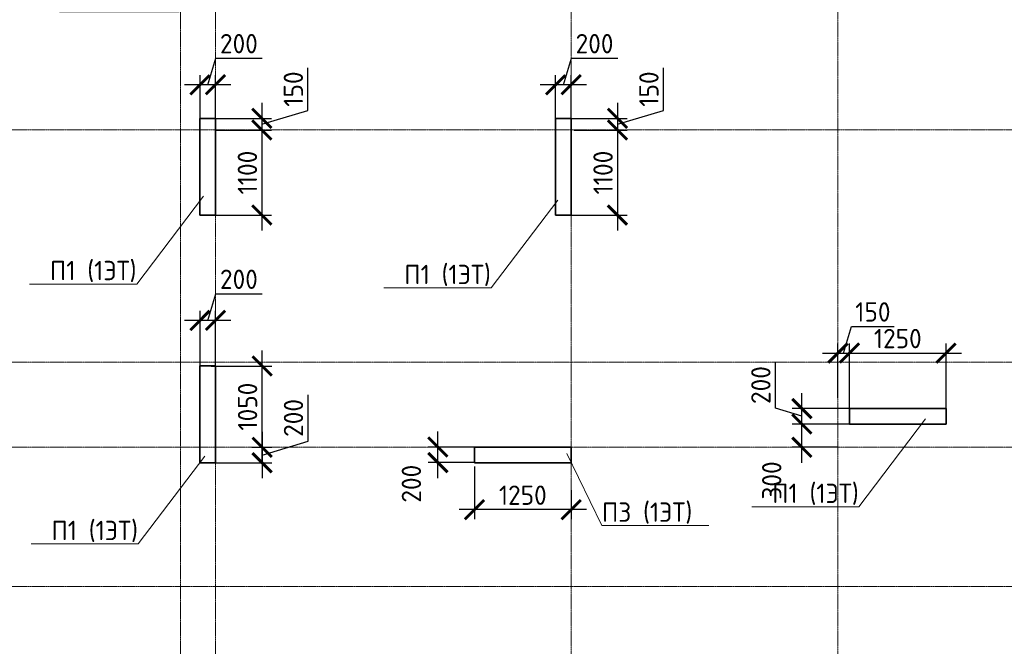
# Model space of a CAD drawing. Header units: millimetres. Extents: x 263826 to 1718326, y -423071 to 70137.
# Tile 211 of 256: x 433825 to 446560, y -37750 to -29653. Entities that reach past the tile are written whole.
import ezdxf
from ezdxf import colors
from ezdxf.entities.mleader import LeaderData, LeaderLine
from ezdxf.math import Vec2, Vec3

# ---------------------------------------------------------------- set-up
doc = ezdxf.new("R2010")
doc.units = ezdxf.units.MM
doc.linetypes.add('______5', pattern=[1100, 800, -100, 100, -100])
doc.linetypes.add('осевая', pattern=[50.8, 31.75, -6.35, 6.35, -6.35])
doc.layers.add('Колонна_ бетон', color=7, linetype='Continuous', lineweight=50, true_color=0xb4b496)
for name, color, linetype, lineweight in [('Оси', 40, '______5', 18), ('подоснова', 151, 'Continuous', 5), ('РАЗМЕРЫ', 1, 'Continuous', 9), ('Узлы', 7, 'Continuous', 0)]:
    doc.layers.add(name, color=color, linetype=linetype, lineweight=lineweight)
doc.styles.add('GOST-2.304_Type-B', font='GOST_Common.ttf')
doc.dimstyles.new('СПДС', dxfattribs={"dimscale": 100, "dimtxt": 2.5, "dimasz": 2.5, "dimexe": 1.25, "dimexo": 0, "dimtad": 1, "dimdec": 0, "dimtxsty": 'GOST-2.304_Type-B', "dimblk": 'ARCHTICK', "dimcen": 2.5, "dimdle": 2, "dimadec": 0, "dimazin": 2, "dimtfac": 0.75, "dimtdec": 0, "dimtmove": 1, "dimatfit": 3, "dimfxl": 1, "dimtolj": 1, "dimarcsym": 1})

# ---------------------------------------------------------------- blocks, each defined once
blk = doc.blocks.new('оси2')
at = {"layer": 'Оси', "color": 16, "linetype": 'осевая', "lineweight": 0, "ltscale": 0.5, "transparency": 33554687}
for p, q in [((996995.5, 5465.4), (996995.5, -20739.3)), ((1000445.5, 5465.4), (1000445.5, -20739.3)), ((991945.5, 4955.2), (991945.5, -20287.7)), ((992395.5, 4955.2), (992395.5, -20293.6)), ((979200, -1392.9), (1032582.1, -1392.9)), ((979200, -4392.9), (1032582.1, -4392.9)), ((979200, -5492.9), (1032582.1, -5492.9)), ((979200, -7292.9), (1032582.1, -7292.9))]:
    blk.add_line(p, q, dxfattribs=at)
blk = doc.blocks.new('_ArchTick')
at = {"color": 0, "linetype": 'ByBlock', "const_width": 0.15}
blk.add_lwpolyline([(-0.5, -0.5), (0.5, 0.5)], dxfattribs=at)
blk = doc.blocks.new('*D120')
at = {"layer": 'DEFPOINTS', "color": 0, "lineweight": 0, "transparency": 16777216}
for p in [(436157, -30493), (436157, -30978), (436357, -30978)]:
    blk.add_point(p, dxfattribs=at)
at = {"layer": 'РАЗМЕРЫ', "color": 0, "lineweight": -2, "transparency": 16777216}
for p, q in [((436257, -30493), (436360, -30149)), ((436360, -30149), (436960, -30149)), ((436157, -30978), (436157, -30368)), ((436357, -30978), (436357, -30368)), ((436557, -30493), (435957, -30493))]:
    blk.add_line(p, q, dxfattribs=at)
at = {"layer": 'РАЗМЕРЫ', "color": 0, "lineweight": -2, "transparency": 16777216, "xscale": 250, "yscale": 250, "zscale": 250, "rotation": 180}
blk.add_blockref('_ArchTick', (436157, -30493), dxfattribs=at)
at = {"layer": 'РАЗМЕРЫ', "color": 0, "lineweight": -2, "transparency": 16777216, "xscale": 250, "yscale": 250, "zscale": 250}
blk.add_blockref('_ArchTick', (436357, -30493), dxfattribs=at)
at = {"layer": 'РАЗМЕРЫ', "color": 0, "lineweight": 0, "transparency": 16777216, "insert": (436660, -29962), "char_height": 250, "attachment_point": 5, "style": 'GOST-2.304_Type-B'}
blk.add_mtext('\\A1;200', dxfattribs=at)
blk = doc.blocks.new('*D121')
at = {"layer": 'DEFPOINTS', "color": 0, "lineweight": 0, "transparency": 16777216}
for p in [(436284, -30928, -200), (436357, -31078, -560), (436957, -31078)]:
    blk.add_point(p, dxfattribs=at)
at = {"layer": 'РАЗМЕРЫ', "color": 0, "lineweight": -2, "transparency": 16777216}
for p, q in [((437551, -30824), (437551, -30274)), ((436957, -30728), (436957, -31278)), ((436284, -30928), (437082, -30928)), ((436957, -31003), (437551, -30824)), ((436357, -31078), (437082, -31078))]:
    blk.add_line(p, q, dxfattribs=at)
at = {"layer": 'РАЗМЕРЫ', "color": 0, "lineweight": -2, "transparency": 16777216, "xscale": 250, "yscale": 250, "zscale": 250}
for p, rotation in [((436957, -30928), 90), ((436957, -31078), 270)]:
    blk.add_blockref('_ArchTick', p, dxfattribs=dict(at, rotation=rotation))
at = {"layer": 'РАЗМЕРЫ', "color": 0, "lineweight": 0, "transparency": 16777216, "insert": (437364, -30549), "char_height": 250, "attachment_point": 5, "rotation": 90, "style": 'GOST-2.304_Type-B'}
blk.add_mtext('\\A1;150', dxfattribs=at)
blk = doc.blocks.new('*D122')
at = {"layer": 'DEFPOINTS', "color": 0, "lineweight": 0, "transparency": 16777216}
for p in [(436585, -31078), (436257, -32178, -200), (436957, -32178)]:
    blk.add_point(p, dxfattribs=at)
at = {"layer": 'РАЗМЕРЫ', "color": 0, "lineweight": -2, "transparency": 16777216}
for p, q in [((436957, -30878), (436957, -32378)), ((436585, -31078), (437082, -31078)), ((436257, -32178), (437082, -32178))]:
    blk.add_line(p, q, dxfattribs=at)
at = {"layer": 'РАЗМЕРЫ', "color": 0, "lineweight": -2, "transparency": 16777216, "xscale": 250, "yscale": 250, "zscale": 250}
for p, rotation in [((436957, -31078), 90), ((436957, -32178), 270)]:
    blk.add_blockref('_ArchTick', p, dxfattribs=dict(at, rotation=rotation))
at = {"layer": 'РАЗМЕРЫ', "color": 0, "lineweight": 0, "transparency": 16777216, "insert": (436770, -31628), "char_height": 250, "attachment_point": 5, "rotation": 90, "style": 'GOST-2.304_Type-B'}
blk.add_mtext('\\A1;1100', dxfattribs=at)
blk = doc.blocks.new('*D123')
at = {"layer": 'DEFPOINTS', "color": 0, "lineweight": 0, "transparency": 16777216}
for p in [(440757, -30493), (440757, -30978), (440957, -30978)]:
    blk.add_point(p, dxfattribs=at)
at = {"layer": 'РАЗМЕРЫ', "color": 0, "lineweight": -2, "transparency": 16777216}
for p, q in [((440857, -30493), (440960, -30149)), ((440960, -30149), (441560, -30149)), ((440757, -30978), (440757, -30368)), ((440957, -30978), (440957, -30368)), ((441157, -30493), (440557, -30493))]:
    blk.add_line(p, q, dxfattribs=at)
at = {"layer": 'РАЗМЕРЫ', "color": 0, "lineweight": -2, "transparency": 16777216, "xscale": 250, "yscale": 250, "zscale": 250, "rotation": 180}
blk.add_blockref('_ArchTick', (440757, -30493), dxfattribs=at)
at = {"layer": 'РАЗМЕРЫ', "color": 0, "lineweight": -2, "transparency": 16777216, "xscale": 250, "yscale": 250, "zscale": 250}
blk.add_blockref('_ArchTick', (440957, -30493), dxfattribs=at)
at = {"layer": 'РАЗМЕРЫ', "color": 0, "lineweight": 0, "transparency": 16777216, "insert": (441260, -29962), "char_height": 250, "attachment_point": 5, "style": 'GOST-2.304_Type-B'}
blk.add_mtext('\\A1;200', dxfattribs=at)
blk = doc.blocks.new('*D124')
at = {"layer": 'DEFPOINTS', "color": 0, "lineweight": 0, "transparency": 16777216}
for p in [(440857, -30928, -200), (440990, -31078, -560), (441557, -31078)]:
    blk.add_point(p, dxfattribs=at)
at = {"layer": 'РАЗМЕРЫ', "color": 0, "lineweight": -2, "transparency": 16777216}
for p, q in [((442151, -30824), (442151, -30274)), ((441557, -30728), (441557, -31278)), ((440857, -30928), (441682, -30928)), ((441557, -31003), (442151, -30824)), ((440990, -31078), (441682, -31078))]:
    blk.add_line(p, q, dxfattribs=at)
at = {"layer": 'РАЗМЕРЫ', "color": 0, "lineweight": -2, "transparency": 16777216, "xscale": 250, "yscale": 250, "zscale": 250}
for p, rotation in [((441557, -30928), 90), ((441557, -31078), 270)]:
    blk.add_blockref('_ArchTick', p, dxfattribs=dict(at, rotation=rotation))
at = {"layer": 'РАЗМЕРЫ', "color": 0, "lineweight": 0, "transparency": 16777216, "insert": (441963, -30549), "char_height": 250, "attachment_point": 5, "rotation": 90, "style": 'GOST-2.304_Type-B'}
blk.add_mtext('\\A1;150', dxfattribs=at)
blk = doc.blocks.new('*D125')
at = {"layer": 'DEFPOINTS', "color": 0, "lineweight": 0, "transparency": 16777216}
for p in [(441185, -31078, -560), (440857, -32178, -200), (441557, -32178)]:
    blk.add_point(p, dxfattribs=at)
at = {"layer": 'РАЗМЕРЫ', "color": 0, "lineweight": -2, "transparency": 16777216}
for p, q in [((441557, -30878), (441557, -32378)), ((441185, -31078), (441682, -31078)), ((440857, -32178), (441682, -32178))]:
    blk.add_line(p, q, dxfattribs=at)
at = {"layer": 'РАЗМЕРЫ', "color": 0, "lineweight": -2, "transparency": 16777216, "xscale": 250, "yscale": 250, "zscale": 250}
for p, rotation in [((441557, -31078), 90), ((441557, -32178), 270)]:
    blk.add_blockref('_ArchTick', p, dxfattribs=dict(at, rotation=rotation))
at = {"layer": 'РАЗМЕРЫ', "color": 0, "lineweight": 0, "transparency": 16777216, "insert": (441370, -31628), "char_height": 250, "attachment_point": 5, "rotation": 90, "style": 'GOST-2.304_Type-B'}
blk.add_mtext('\\A1;1100', dxfattribs=at)
blk = doc.blocks.new('*D132')
at = {"layer": 'DEFPOINTS', "color": 0, "lineweight": 0, "transparency": 16777216}
for p in [(436828, -35178, -560), (436357, -35378, -360), (436960, -35378)]:
    blk.add_point(p, dxfattribs=at)
at = {"layer": 'РАЗМЕРЫ', "color": 0, "lineweight": -2, "transparency": 16777216}
for p, q in [((437554, -35099), (437554, -34499)), ((436960, -34978), (436960, -35578)), ((436960, -35278), (437554, -35099)), ((436828, -35178), (437085, -35178)), ((436357, -35378), (437085, -35378))]:
    blk.add_line(p, q, dxfattribs=at)
at = {"layer": 'РАЗМЕРЫ', "color": 0, "lineweight": -2, "transparency": 16777216, "xscale": 250, "yscale": 250, "zscale": 250}
for p, rotation in [((436960, -35178), 90), ((436960, -35378), 270)]:
    blk.add_blockref('_ArchTick', p, dxfattribs=dict(at, rotation=rotation))
at = {"layer": 'РАЗМЕРЫ', "color": 0, "lineweight": 0, "transparency": 16777216, "insert": (437366, -34799), "char_height": 250, "attachment_point": 5, "rotation": 90, "style": 'GOST-2.304_Type-B'}
blk.add_mtext('\\A1;200', dxfattribs=at)
blk = doc.blocks.new('*D133')
at = {"layer": 'DEFPOINTS', "color": 0, "lineweight": 0, "transparency": 16777216}
for p in [(436302, -34128, -200), (436960, -34128), (436828, -35178, -560)]:
    blk.add_point(p, dxfattribs=at)
at = {"layer": 'РАЗМЕРЫ', "color": 0, "lineweight": -2, "transparency": 16777216}
for p, q in [((436960, -35378), (436960, -33928)), ((436302, -34128), (437085, -34128)), ((436828, -35178), (437085, -35178))]:
    blk.add_line(p, q, dxfattribs=at)
at = {"layer": 'РАЗМЕРЫ', "color": 0, "lineweight": -2, "transparency": 16777216, "xscale": 250, "yscale": 250, "zscale": 250}
for p, rotation in [((436960, -34128), 90), ((436960, -35178), 270)]:
    blk.add_blockref('_ArchTick', p, dxfattribs=dict(at, rotation=rotation))
at = {"layer": 'РАЗМЕРЫ', "color": 0, "lineweight": 0, "transparency": 16777216, "insert": (436772, -34653), "char_height": 250, "attachment_point": 5, "rotation": 90, "style": 'GOST-2.304_Type-B'}
blk.add_mtext('\\A1;1050', dxfattribs=at)
blk = doc.blocks.new('*D134')
at = {"layer": 'DEFPOINTS', "color": 0, "lineweight": 0, "transparency": 16777216}
for p in [(436157, -33538), (436157, -34178, -360), (436357, -34178, -360)]:
    blk.add_point(p, dxfattribs=at)
at = {"layer": 'РАЗМЕРЫ', "color": 0, "lineweight": -2, "transparency": 16777216}
for p, q in [((436257, -33538), (436360, -33194)), ((436360, -33194), (436960, -33194)), ((436157, -34178), (436157, -33413)), ((436357, -34178), (436357, -33413)), ((436557, -33538), (435957, -33538))]:
    blk.add_line(p, q, dxfattribs=at)
at = {"layer": 'РАЗМЕРЫ', "color": 0, "lineweight": -2, "transparency": 16777216, "xscale": 250, "yscale": 250, "zscale": 250, "rotation": 180}
blk.add_blockref('_ArchTick', (436157, -33538), dxfattribs=at)
at = {"layer": 'РАЗМЕРЫ', "color": 0, "lineweight": -2, "transparency": 16777216, "xscale": 250, "yscale": 250, "zscale": 250}
blk.add_blockref('_ArchTick', (436357, -33538), dxfattribs=at)
at = {"layer": 'РАЗМЕРЫ', "color": 0, "lineweight": 0, "transparency": 16777216, "insert": (436660, -33007), "char_height": 250, "attachment_point": 5, "style": 'GOST-2.304_Type-B'}
blk.add_mtext('\\A1;200', dxfattribs=at)
blk = doc.blocks.new('*D135')
at = {"layer": 'DEFPOINTS', "color": 0, "lineweight": 0, "transparency": 16777216}
for p in [(439707, -35428), (440957, -35732), (439707, -35984)]:
    blk.add_point(p, dxfattribs=at)
at = {"layer": 'РАЗМЕРЫ', "color": 0, "lineweight": -2, "transparency": 16777216}
for p, q in [((439707, -35428), (439707, -36109)), ((440957, -35732), (440957, -36109)), ((441157, -35984), (439507, -35984))]:
    blk.add_line(p, q, dxfattribs=at)
at = {"layer": 'РАЗМЕРЫ', "color": 0, "lineweight": -2, "transparency": 16777216, "xscale": 250, "yscale": 250, "zscale": 250, "rotation": 180}
blk.add_blockref('_ArchTick', (439707, -35984), dxfattribs=at)
at = {"layer": 'РАЗМЕРЫ', "color": 0, "lineweight": -2, "transparency": 16777216, "xscale": 250, "yscale": 250, "zscale": 250}
blk.add_blockref('_ArchTick', (440957, -35984), dxfattribs=at)
at = {"layer": 'РАЗМЕРЫ', "color": 0, "lineweight": 0, "transparency": 16777216, "insert": (440332, -35797), "char_height": 250, "attachment_point": 5, "style": 'GOST-2.304_Type-B'}
blk.add_mtext('\\A1;1250', dxfattribs=at)
blk = doc.blocks.new('*D136')
at = {"layer": 'DEFPOINTS', "color": 0, "lineweight": 0, "transparency": 16777216}
for p in [(439233, -35175), (439707, -35175), (439707, -35375)]:
    blk.add_point(p, dxfattribs=at)
at = {"layer": 'РАЗМЕРЫ', "color": 0, "lineweight": -2, "transparency": 16777216}
for p, q in [((439233, -35575), (439233, -34975)), ((439707, -35175), (439108, -35175)), ((439707, -35375), (439108, -35375))]:
    blk.add_line(p, q, dxfattribs=at)
at = {"layer": 'РАЗМЕРЫ', "color": 0, "lineweight": -2, "transparency": 16777216, "xscale": 250, "yscale": 250, "zscale": 250}
for p, rotation in [((439233, -35175), 90), ((439233, -35375), 270)]:
    blk.add_blockref('_ArchTick', p, dxfattribs=dict(at, rotation=rotation))
at = {"layer": 'РАЗМЕРЫ', "color": 0, "lineweight": 0, "transparency": 16777216, "insert": (438891, -35649), "char_height": 250, "attachment_point": 5, "rotation": 90, "style": 'GOST-2.304_Type-B'}
blk.add_mtext('\\A1;200', dxfattribs=at)
blk = doc.blocks.new('*D137')
at = {"layer": 'DEFPOINTS', "color": 0, "lineweight": 0, "transparency": 16777216}
for p in [(443942, -34878), (444557, -34878, -200), (444407, -35178, -560)]:
    blk.add_point(p, dxfattribs=at)
at = {"layer": 'РАЗМЕРЫ', "color": 0, "lineweight": -2, "transparency": 16777216}
for p, q in [((443942, -35378), (443942, -34678)), ((444557, -34878), (443817, -34878)), ((444407, -35178), (443817, -35178))]:
    blk.add_line(p, q, dxfattribs=at)
at = {"layer": 'РАЗМЕРЫ', "color": 0, "lineweight": -2, "transparency": 16777216, "xscale": 250, "yscale": 250, "zscale": 250}
for p, rotation in [((443942, -34878), 90), ((443942, -35178), 270)]:
    blk.add_blockref('_ArchTick', p, dxfattribs=dict(at, rotation=rotation))
at = {"layer": 'РАЗМЕРЫ', "color": 0, "lineweight": 0, "transparency": 16777216, "insert": (443552, -35607), "char_height": 250, "attachment_point": 5, "rotation": 90, "style": 'GOST-2.304_Type-B'}
blk.add_mtext('\\A1;300', dxfattribs=at)
blk = doc.blocks.new('*D138')
at = {"layer": 'DEFPOINTS', "color": 0, "lineweight": 0, "transparency": 16777216}
for p in [(443942, -34678), (444557, -34678, -200), (444557, -34878, -200)]:
    blk.add_point(p, dxfattribs=at)
at = {"layer": 'РАЗМЕРЫ', "color": 0, "lineweight": -2, "transparency": 16777216}
for p, q in [((443599, -34674), (443599, -34074)), ((443942, -35078), (443942, -34478)), ((443942, -34778), (443599, -34674)), ((444557, -34678), (443817, -34678)), ((444557, -34878), (443817, -34878))]:
    blk.add_line(p, q, dxfattribs=at)
at = {"layer": 'РАЗМЕРЫ', "color": 0, "lineweight": -2, "transparency": 16777216, "xscale": 250, "yscale": 250, "zscale": 250}
for p, rotation in [((443942, -34678), 90), ((443942, -34878), 270)]:
    blk.add_blockref('_ArchTick', p, dxfattribs=dict(at, rotation=rotation))
at = {"layer": 'РАЗМЕРЫ', "color": 0, "lineweight": 0, "transparency": 16777216, "insert": (443411, -34374), "char_height": 250, "attachment_point": 5, "rotation": 90, "style": 'GOST-2.304_Type-B'}
blk.add_mtext('\\A1;200', dxfattribs=at)
blk = doc.blocks.new('*D139')
at = {"layer": 'DEFPOINTS', "color": 0, "lineweight": 0, "transparency": 16777216}
for p in [(444557, -33961), (444407, -34545), (444557, -34729, -360)]:
    blk.add_point(p, dxfattribs=at)
at = {"layer": 'РАЗМЕРЫ', "color": 0, "lineweight": -2, "transparency": 16777216}
for p, q in [((444482, -33961), (444585, -33617)), ((444585, -33617), (445135, -33617)), ((444407, -34545), (444407, -33836)), ((444557, -34729), (444557, -33836)), ((444207, -33961), (444757, -33961))]:
    blk.add_line(p, q, dxfattribs=at)
at = {"layer": 'РАЗМЕРЫ', "color": 0, "lineweight": -2, "transparency": 16777216, "xscale": 250, "yscale": 250, "zscale": 250, "rotation": 180}
blk.add_blockref('_ArchTick', (444407, -33961), dxfattribs=at)
at = {"layer": 'РАЗМЕРЫ', "color": 0, "lineweight": -2, "transparency": 16777216, "xscale": 250, "yscale": 250, "zscale": 250}
blk.add_blockref('_ArchTick', (444557, -33961), dxfattribs=at)
at = {"layer": 'РАЗМЕРЫ', "color": 0, "lineweight": 0, "transparency": 16777216, "insert": (444860, -33429), "char_height": 250, "attachment_point": 5, "style": 'GOST-2.304_Type-B'}
blk.add_mtext('\\A1;150', dxfattribs=at)
blk = doc.blocks.new('*D140')
at = {"layer": 'DEFPOINTS', "color": 0, "lineweight": 0, "transparency": 16777216}
for p in [(445807, -33961), (444557, -34073), (445807, -34729, -360)]:
    blk.add_point(p, dxfattribs=at)
at = {"layer": 'РАЗМЕРЫ', "color": 0, "lineweight": -2, "transparency": 16777216}
for p, q in [((444557, -34073), (444557, -33836)), ((445807, -34729), (445807, -33836)), ((444357, -33961), (446007, -33961))]:
    blk.add_line(p, q, dxfattribs=at)
at = {"layer": 'РАЗМЕРЫ', "color": 0, "lineweight": -2, "transparency": 16777216, "xscale": 250, "yscale": 250, "zscale": 250, "rotation": 180}
blk.add_blockref('_ArchTick', (444557, -33961), dxfattribs=at)
at = {"layer": 'РАЗМЕРЫ', "color": 0, "lineweight": -2, "transparency": 16777216, "xscale": 250, "yscale": 250, "zscale": 250}
blk.add_blockref('_ArchTick', (445807, -33961), dxfattribs=at)
at = {"layer": 'РАЗМЕРЫ', "color": 0, "lineweight": 0, "transparency": 16777216, "insert": (445182, -33773), "char_height": 250, "attachment_point": 5, "style": 'GOST-2.304_Type-B'}
blk.add_mtext('\\A1;1250', dxfattribs=at)
blk = doc.blocks.new('_None')

msp = doc.modelspace()

# ---------------------------------------------------------------- linework, layer by layer
at = {"layer": 'Колонна_ бетон', "color": 180, "linetype": 'Continuous', "lineweight": 35, "transparency": 33554687}
for p, q in [((436356.6295, -30927.5684, -7257.37226), (436156.6295, -30927.5684, -7257.37226)), ((436156.6295, -30927.5684, -7257.37226), (436156.6295, -32177.56837, -7257.37226)), ((436356.6295, -32177.56837, -7257.37226), (436356.6295, -30927.5684, -7257.37226)), ((440756.63106, -32177.56837, -7257.37226), (440756.63106, -30927.5684, -7257.37226)), ((440956.63106, -30927.5684, -7257.37226), (440756.63106, -30927.5684, -7257.37226)), ((440956.63106, -30927.5684, -7257.37226), (440956.63106, -32177.56837, -7257.37226)), ((436156.6295, -32177.56837, -7257.37226), (436356.6295, -32177.56837, -7257.37226)), ((440756.63106, -32177.56837, -7257.37226), (440956.63106, -32177.56837, -7257.37226)), ((436356.6295, -34127.56847, -7257.37226), (436156.6295, -34127.56847, -7257.37226)), ((436156.6295, -35377.56843, -7257.37226), (436156.6295, -34127.56847, -7257.37226)), ((436356.6295, -35377.56843, -7257.37226), (436356.6295, -34127.56847, -7257.37226)), ((444556.62953, -34877.56843, -7257.37226), (444556.62953, -34677.56843, -7257.37226)), ((445806.6295, -34677.56843, -7257.37226), (444556.62953, -34677.56843, -7257.37226)), ((445806.6295, -34877.56843, -7257.37226), (445806.6295, -34677.56843, -7257.37226)), ((444556.62953, -34877.56843, -7257.37226), (445806.6295, -34877.56843, -7257.37226)), ((439706.63109, -35377.56843, -7257.37226), (439706.63109, -35177.56843, -7257.37226)), ((439706.63109, -35177.56843, -7257.37226), (440956.63106, -35177.56843, -7257.37226)), ((440956.63106, -35177.56843, -7257.37226), (440956.63106, -35377.56843, -7257.37226)), ((436156.6295, -35377.56843, -7257.37226), (436356.6295, -35377.56843, -7257.37226)), ((439706.63109, -35377.56843, -7257.37226), (440956.63106, -35377.56843, -7257.37226))]:
    msp.add_line(p, q, dxfattribs=at)

# ---------------------------------------------------------------- block references
at = {"layer": 'РАЗМЕРЫ'}
msp.add_blockref('оси2', (-556038.78144, -29684.68687, -7617.37226), dxfattribs=at)

# ---------------------------------------------------------------- dimensions: what is measured, and where the dimension line sits
at = {"layer": 'РАЗМЕРЫ', "color": 146, "lineweight": 0, "true_color": 0x006272}
for base, p1, p2, picture, middle in [((436156.77353, -30493.24714, -7057.37226), (436356.77353, -30977.56947, -7057.37226), (436156.77353, -30977.56947, -7057.37226), '*D120', (436422.39853, -29961.99714, -7057.37226)), ((440756.63187, -30493.24714, -7057.37226), (440956.63187, -30977.56947, -7057.37226), (440756.63187, -30977.56947, -7057.37226), '*D123', (441022.25687, -29961.99714, -7057.37226)), ((436156.77353, -33538.24714, -7057.37226), (436356.63187, -34177.56947, -7417.37226), (436156.77353, -34177.56947, -7417.37226), '*D134', (436422.3277, -33006.99714, -7057.37226)), ((444556.77353, -33960.74714, -7057.37226), (444406.63187, -34544.74714, -7057.37226), (444556.77353, -34729.24714, -7417.37226), '*D139', (444647.3277, -33429.49714, -7057.37226)), ((445806.77964, -33960.74714, -7057.37226), (444556.77353, -34072.74714, -7057.37226), (445806.77964, -34729.24714, -7417.37226), '*D140', (445181.77658, -33773.24714, -7057.37226)), ((439706.77964, -35984.46505, -7057.37226), (440956.63187, -35731.74714, -7057.37226), (439706.77964, -35427.56336, -7057.37226), '*D135', (440331.70575, -35796.96505, -7057.37226))]:
    dim = msp.add_linear_dim(base=base, p1=p1, p2=p2, dimstyle='СПДС', override={"dimtofl": 0}, dxfattribs=at)
    dim.commit()
    dim.dimension.update_dxf_attribs({"geometry": picture, "text_midpoint": middle})
for base, p1, p2, picture, middle in [((436957.34995, -31077.56843, -7057.37226), (436283.89327, -30927.5684, -7257.37226), (436356.73505, -31077.56843, -7617.37226), '*D121', (437363.59995, -30761.94342, -7057.37226)), ((441557.20829, -31077.56843, -7057.37226), (440856.63106, -30927.5684, -7257.37226), (440989.92197, -31077.56843, -7617.37226), '*D124', (441963.45829, -30761.94342, -7057.37226)), ((436957.34995, -32177.56837, -7057.37226), (436584.84995, -31077.56843, -7057.37226), (436256.77353, -32177.56837, -7257.37226), '*D122', (436769.84995, -31627.5684, -7057.37226)), ((441557.20829, -32177.56837, -7057.37226), (441184.70829, -31077.56843, -7617.37226), (440856.63187, -32177.56837, -7257.37226), '*D125', (441369.70829, -31627.5684, -7057.37226)), ((436959.84995, -34127.56847, -7057.37226), (436828.49775, -35177.56843, -7617.37226), (436302.32751, -34127.56847, -7257.37226), '*D133', (436772.34995, -34652.56845, -7057.37226)), ((443942.34995, -34677.56843, -7057.37226), (444556.77353, -34877.56843, -7257.37226), (444556.77353, -34677.56843, -7257.37226), '*D138', (443411.09995, -34611.94343, -7057.37226)), ((436959.84995, -35377.56843, -7057.37226), (436828.49775, -35177.56843, -7617.37226), (436356.6295, -35377.56843, -7417.37226), '*D132', (437366.09995, -35036.94343, -7057.37226))]:
    dim = msp.add_linear_dim(base=base, p1=p1, p2=p2, angle=90, dimstyle='СПДС', override={"dimtofl": 0}, dxfattribs=at)
    dim.commit()
    dim.dimension.update_dxf_attribs({"geometry": picture, "text_midpoint": middle})
for base, p1, p2, picture, middle in [((443942.34995, -34877.56843, -7057.37226), (444406.73505, -35177.56843, -7617.37226), (444556.77353, -34877.56843, -7257.37226), '*D137', (443739.34995, -35607.24714, -7057.37226)), ((439233.34995, -35175.48658, -7417.37226), (439706.77964, -35375.48658, -7417.37226), (439706.77964, -35175.48658, -7417.37226), '*D136', (439078.92301, -35648.74051, -7417.37226))]:
    dim = msp.add_linear_dim(base=base, p1=p1, p2=p2, angle=90, dimstyle='СПДС', override={"dimtofl": 0}, dxfattribs=at)
    dim.commit()
    dim.dimension.update_dxf_attribs({"geometry": picture, "text_midpoint": middle, "dimtype": 160})

# ---------------------------------------------------------------- leaders
at = {"layer": 'подоснова', "color": 2, "ltscale": 0.3}
ml = msp.add_multileader_mtext('Standard', dxfattribs=at)
ml.set_content(' П2 (1 ЭТ)', color=2, style='GOST-2.304_Type-B')
ml.set_leader_properties(color=256, linetype='ByLayer', lineweight=15)
ml.set_arrow_properties(name='NONE')
ml.build(insert=Vec2(0, 0))
ml.multileader.update_dxf_attribs({"text_left_attachment_type": 6, "text_right_attachment_type": 6, "dogleg_length": 0.1, "arrow_head_size": 18})
ctx = ml.context
ctx.base_point, ctx.char_height, ctx.arrow_head_size, ctx.landing_gap_size, ctx.plane_origin = Vec3(434510.9411, -29551.75905, -7437.37226), 250, 18, 20, Vec3(425229.2443, -24820.21093, -7437.37226)
ctx.left_attachment, ctx.right_attachment, ctx.text_align_type = 6, 6, 1
notes = []
notes.append((ctx, [(1, (1, 1, 0), (435882.85928, -29551.75905, -7437.37226), (-1, 0), 0.1, [(0, [(436342.81603, -28782.39056, -7437.37226)], 0, [])])]))
ctx.mtext.insert, ctx.mtext.alignment, ctx.mtext.flow_direction = Vec3(435196.85019, -29251.75905, -7437.37226), 2, 5
ml = msp.add_multileader_mtext('Standard', dxfattribs=at)
ml.set_content(' П2 (1 ЭТ)', color=2, style='GOST-2.304_Type-B')
ml.set_leader_properties(color=256, linetype='ByLayer', lineweight=15)
ml.set_arrow_properties(name='NONE')
ml.build(insert=Vec2(0, 0))
ml.multileader.update_dxf_attribs({"text_left_attachment_type": 6, "text_right_attachment_type": 6, "dogleg_length": 0.1, "arrow_head_size": 18})
ctx = ml.context
ctx.base_point, ctx.char_height, ctx.arrow_head_size, ctx.landing_gap_size, ctx.plane_origin = Vec3(439022.31789, -29479.94206, -7437.37226), 250, 18, 20, Vec3(430376.77256, -24930.25209, -7437.37226)
ctx.left_attachment, ctx.right_attachment, ctx.text_align_type = 6, 6, 1
notes.append((ctx, [(1, (1, 1, 0), (440394.23607, -29479.94206, -7437.37226), (-1, 0), 0.1, [(0, [(440848.02472, -28814.37912, -7437.37226)], 0, [])])]))
ctx.mtext.insert, ctx.mtext.alignment, ctx.mtext.flow_direction = Vec3(439708.22698, -29179.94206, -7437.37226), 2, 5
at = {"layer": 'подоснова', "color": 4, "ltscale": 0.3}
ml = msp.add_multileader_mtext('Standard', dxfattribs=at)
ml.set_content('П1 (1ЭТ)', color=4, style='GOST-2.304_Type-B')
ml.set_leader_properties(color=256, linetype='ByLayer', lineweight=15)
ml.set_arrow_properties(name='NONE')
ml.build(insert=Vec2(0, 0))
ml.multileader.update_dxf_attribs({"text_left_attachment_type": 6, "text_right_attachment_type": 6, "dogleg_length": 0.1, "arrow_head_size": 18})
ctx = ml.context
ctx.base_point, ctx.char_height, ctx.arrow_head_size, ctx.landing_gap_size, ctx.plane_origin = Vec3(434213.32841, -33068.93395), 250, 18, 20, Vec3(426358.36319, -31801.02787)
ctx.left_attachment, ctx.right_attachment, ctx.text_align_type = 6, 6, 1
notes.append((ctx, [(1, (1, 1, 0), (435339.03447, -33068.93395), (-1, 0), 0.1, [(0, [(436201.29853, -31933.21572)], 0, [])])]))
ctx.mtext.insert, ctx.mtext.alignment, ctx.mtext.flow_direction = Vec3(434776.13144, -32768.93395), 2, 5
ml = msp.add_multileader_mtext('Standard', dxfattribs=at)
ml.set_content('П1 (1ЭТ)', color=4, style='GOST-2.304_Type-B')
ml.set_leader_properties(color=256, linetype='ByLayer', lineweight=15)
ml.set_arrow_properties(name='NONE')
ml.build(insert=Vec2(0, 0))
ml.multileader.update_dxf_attribs({"text_left_attachment_type": 6, "text_right_attachment_type": 6, "dogleg_length": 0.1, "arrow_head_size": 18})
ctx = ml.context
ctx.base_point, ctx.char_height, ctx.arrow_head_size, ctx.landing_gap_size, ctx.plane_origin = Vec3(438796.26263, -33119.4768), 250, 18, 20, Vec3(430941.29741, -31851.57072)
ctx.left_attachment, ctx.right_attachment, ctx.text_align_type = 6, 6, 1
notes.append((ctx, [(1, (1, 1, 0), (439921.96869, -33119.4768), (-1, 0), 0.1, [(0, [(440784.23275, -31983.75857)], 0, [])])]))
ctx.mtext.insert, ctx.mtext.alignment, ctx.mtext.flow_direction = Vec3(439359.06566, -32819.4768), 2, 5
ml = msp.add_multileader_mtext('Standard', dxfattribs=at)
ml.set_content('П1 (1ЭТ)', color=4, style='GOST-2.304_Type-B')
ml.set_leader_properties(color=256, linetype='ByLayer', lineweight=15)
ml.set_arrow_properties(name='NONE')
ml.build(insert=Vec2(0, 0))
ml.multileader.update_dxf_attribs({"text_left_attachment_type": 6, "text_right_attachment_type": 6, "dogleg_length": 0.1, "arrow_head_size": 18})
ctx = ml.context
ctx.base_point, ctx.char_height, ctx.arrow_head_size, ctx.landing_gap_size, ctx.plane_origin = Vec3(443554.65527, -35947.88706), 250, 18, 20, Vec3(435699.69005, -34679.98098)
ctx.left_attachment, ctx.right_attachment, ctx.text_align_type = 6, 6, 1
notes.append((ctx, [(1, (1, 1, 0), (444680.36133, -35947.88706), (-1, 0), 0.1, [(0, [(445542.62539, -34812.16883)], 0, [])])]))
ctx.mtext.insert, ctx.mtext.alignment, ctx.mtext.flow_direction = Vec3(444117.4583, -35647.88706), 2, 5
ml = msp.add_multileader_mtext('Standard', dxfattribs=at)
ml.set_content('П1 (1ЭТ)', color=4, style='GOST-2.304_Type-B')
ml.set_leader_properties(color=256, linetype='ByLayer', lineweight=15)
ml.set_arrow_properties(name='NONE')
ml.build(insert=Vec2(0, 0))
ml.multileader.update_dxf_attribs({"text_left_attachment_type": 6, "text_right_attachment_type": 6, "dogleg_length": 0.1, "arrow_head_size": 18})
ctx = ml.context
ctx.base_point, ctx.char_height, ctx.arrow_head_size, ctx.landing_gap_size, ctx.plane_origin = Vec3(434232.3938, -36427.75533), 250, 18, 20, Vec3(426377.42858, -35159.84925)
ctx.left_attachment, ctx.right_attachment, ctx.text_align_type = 6, 6, 1
notes.append((ctx, [(1, (1, 1, 0), (435358.09986, -36427.75533), (-1, 0), 0.1, [(0, [(436220.36393, -35292.0371)], 0, [])])]))
ctx.mtext.insert, ctx.mtext.alignment, ctx.mtext.flow_direction = Vec3(434795.19683, -36127.75533), 2, 5
at = {"layer": 'Узлы', "color": 80, "linetype": 'Continuous', "lineweight": 0}
ml = msp.add_multileader_mtext('Standard', dxfattribs=at)
ml.set_content('П3 (1ЭТ)', color=80, style='GOST-2.304_Type-B')
ml.set_leader_properties(color=256, linetype='ByLayer', lineweight=15)
ml.set_arrow_properties(name='NONE')
ml.build(insert=Vec2(0, 0))
ml.multileader.update_dxf_attribs({"text_left_attachment_type": 6, "text_right_attachment_type": 6, "dogleg_length": 0.1, "arrow_head_size": 18})
ctx = ml.context
ctx.base_point, ctx.char_height, ctx.arrow_head_size, ctx.landing_gap_size, ctx.plane_origin = Vec3(441352.75783, -36190.87803, -7617.37226), 250, 18, 20, Vec3(431873.08494, -29832.14996, -7617.37226)
ctx.left_attachment, ctx.right_attachment, ctx.text_align_type = 6, 6, 1
notes.append((ctx, [(0, (1, 1, 0), (441352.65783, -36190.87803, -7617.37226), (1, 0), 0.1, [(0, [(440902.93635, -35257.07194, -7617.37226)], 0, [])])]))
ctx.mtext.insert, ctx.mtext.alignment, ctx.mtext.flow_direction = Vec3(441940.56086, -35890.87803, -7617.37226), 2, 5
for ctx, leaders in notes:
    for number, flags, end, landing, length, lines in leaders:
        leader = LeaderData()
        leader.index, (leader.has_last_leader_line, leader.has_dogleg_vector, leader.attachment_direction) = number, flags
        leader.last_leader_point, leader.dogleg_vector, leader.dogleg_length = Vec3(end), Vec3(landing), length
        for number, points, colour, breaks in lines:
            line = LeaderLine()
            line.index, line.vertices, line.color, line.breaks = number, Vec3.list(points), colors.encode_raw_color(colour), breaks
            leader.lines.append(line)
        ctx.leaders.append(leader)

doc.saveas('drawing.dxf')
